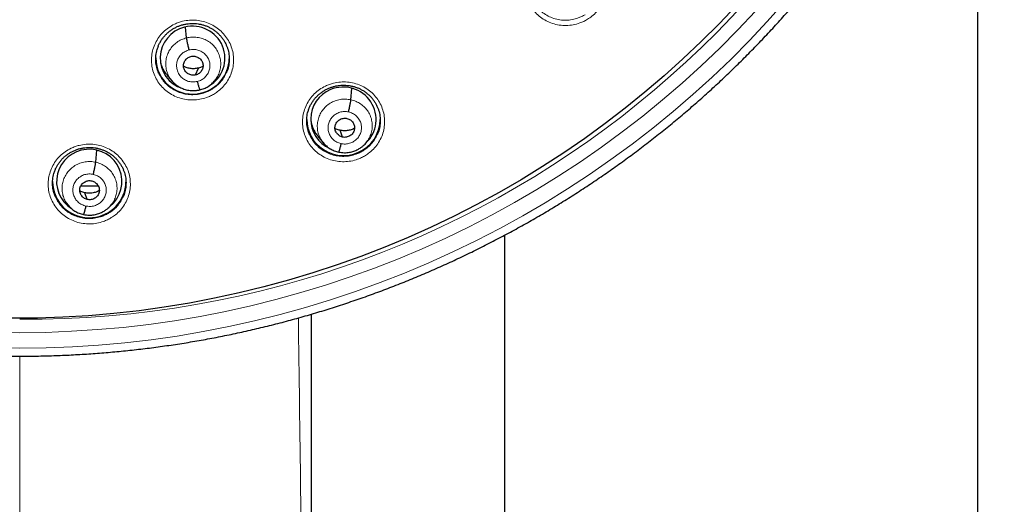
# Model space of a CAD drawing. Header units: millimetres. Extents: x 8 to 2314, y 12 to 2305.
# Tile 50 of 156: x 1087 to 1132, y 1758 to 1780. Entities that reach past the tile are written whole.
import ezdxf

# ---------------------------------------------------------------- set-up
doc = ezdxf.new("R2010")
doc.units = ezdxf.units.MM

msp = doc.modelspace()

# ---------------------------------------------------------------- linework, layer by layer
at = {"color": 7, "linetype": 'Continuous', "lineweight": 30}
for p, q in [((1130.879, 1651.729), (1130.879, 1795.207)), ((1094.278, 1779.128), (1094.23, 1779.629)), ((1093.351, 1777.441), (1093.598, 1777.143)), ((1094.696, 1777.411), (1094.822, 1777.729)), ((1095.579, 1777.151), (1095.701, 1777.3)), ((1101.881, 1776.264), (1101.928, 1776.791)), ((1101.492, 1774.538), (1101.375, 1774.852)), ((1100.354, 1774.574), (1100.601, 1774.275)), ((1102.587, 1774.288), (1102.579, 1774.279)), ((1102.583, 1774.276), (1102.665, 1774.376)), ((1090.076, 1773.375), (1090.126, 1773.928)), ((1088.346, 1772.025), (1088.369, 1771.98)), ((1089.687, 1771.651), (1089.57, 1771.966)), ((1088.643, 1771.577), (1088.796, 1771.391)), ((1090.779, 1771.388), (1090.894, 1771.528)), ((1090.783, 1771.401), (1090.774, 1771.391)), ((1108.979, 1769.995), (1108.979, 1651.729))]:
    msp.add_line(p, q, dxfattribs=at)
at = {"color": 252, "linetype": 'Continuous', "lineweight": 0}
msp.add_line((1086.559, 1764.405), (1086.559, 1665.038), dxfattribs=at)
at = {"color": 252, "linetype": 'Continuous', "lineweight": 0, "flags": 128}
for points in [[(1085.341, 1764.789), (1086.559, 1764.774), (1087.777, 1764.789), (1088.994, 1764.836), (1090.209, 1764.914), (1091.422, 1765.024), (1092.632, 1765.164), (1093.837, 1765.336), (1095.038, 1765.538), (1096.232, 1765.772), (1097.42, 1766.035), (1098.601, 1766.33), (1099.773, 1766.654), (1100.936, 1767.009), (1102.09, 1767.393), (1103.232, 1767.807), (1104.364, 1768.25), (1105.483, 1768.722), (1106.589, 1769.223), (1107.681, 1769.751), (1108.759, 1770.308), (1109.822, 1770.892), (1110.869, 1771.504), (1111.899, 1772.142), (1112.912, 1772.806), (1113.906, 1773.496), (1114.882, 1774.211), (1115.839, 1774.952), (1116.775, 1775.716), (1117.691, 1776.504), (1118.585, 1777.316), (1119.458, 1778.15), (1120.308, 1779.007), (1121.135, 1779.885), (1121.938, 1780.784)], [(1120.584, 1780.362), (1119.77, 1779.498), (1118.934, 1778.655), (1118.075, 1777.834), (1117.195, 1777.035), (1116.294, 1776.259), (1115.372, 1775.507), (1114.431, 1774.778), (1113.471, 1774.074), (1112.492, 1773.395), (1111.495, 1772.742), (1110.482, 1772.114), (1109.451, 1771.512), (1108.406, 1770.937), (1107.345, 1770.39), (1106.27, 1769.869), (1105.181, 1769.377), (1104.08, 1768.912), (1102.967, 1768.476), (1101.842, 1768.069), (1100.707, 1767.691), (1099.563, 1767.342), (1098.409, 1767.022), (1097.247, 1766.733), (1096.078, 1766.473), (1094.903, 1766.244), (1093.721, 1766.044), (1092.535, 1765.875), (1091.345, 1765.737), (1090.151, 1765.63), (1088.955, 1765.553), (1087.757, 1765.506), (1086.559, 1765.491), (1085.36, 1765.506)]]:
    msp.add_lwpolyline(points, dxfattribs=at)
at = {"color": 7, "linetype": 'Continuous', "lineweight": 30, "flags": 128}
msp.add_lwpolyline([(1119.711, 1780.627), (1118.907, 1779.781), (1118.081, 1778.956), (1117.234, 1778.153), (1116.365, 1777.372), (1115.476, 1776.613), (1114.567, 1775.877), (1113.639, 1775.165), (1112.692, 1774.478), (1111.727, 1773.814), (1110.745, 1773.176), (1109.746, 1772.563), (1108.73, 1771.976), (1107.7, 1771.416), (1106.655, 1770.882), (1105.596, 1770.375), (1104.524, 1769.895), (1103.44, 1769.443), (1102.344, 1769.02), (1101.237, 1768.624), (1100.12, 1768.257), (1098.993, 1767.919), (1097.858, 1767.61), (1096.715, 1767.33), (1095.565, 1767.08), (1094.408, 1766.859), (1093.246, 1766.668), (1092.08, 1766.508), (1090.909, 1766.377), (1089.736, 1766.276), (1088.56, 1766.205), (1087.382, 1766.165), (1086.204, 1766.155)], dxfattribs=at)
at = {"color": 252, "linetype": 'Continuous', "lineweight": 0}
msp.add_arc((1086.901, 1811.089), 44.979, 269.5642, 350.8082, dxfattribs=at)
at = {"color": 7, "linetype": 'Continuous', "lineweight": 30}
for centre, radius, start, end in [((1094.542, 1778.22), 1.692, 180.6727, 284.3559), ((1094.575, 1778.211), 1.676, 283.3417, 358.2632), ((1101.53, 1775.381), 1.696, 180.7828, 293.1916), ((1101.565, 1775.365), 1.668, 292.2826, 359.7359), ((1089.763, 1772.497), 1.687, 180.5768, 275.4808), ((1089.795, 1772.494), 1.681, 274.4061, 358.873)]:
    msp.add_arc(centre, radius, start, end, dxfattribs=at)
for centre, major_axis, ratio, start_param, end_param in [((1094.554, 1778.187), (1.494, -0.143), 0.986246, 5.336044, 8.193873), ((1094.554, 1778.187), (1.494, -0.143), 0.986246, 1.910687, 4.488407), ((1101.532, 1775.36), (1.484, -0.295), 0.985767, 5.659023, 8.451892), ((1101.532, 1775.36), (1.484, -0.295), 0.985767, 2.168707, 4.474052), ((1089.776, 1772.483), (1.508, -0.09), 0.988953, 1.717853, 4.196021), ((1089.776, 1772.483), (1.508, -0.09), 0.988953, 5.459688, 8.001039)]:
    msp.add_ellipse(centre, major_axis=major_axis, ratio=ratio, start_param=start_param, end_param=end_param, dxfattribs=at)
for points, knots in [([(1078.881, 1765.025), (1078.948, 1765.014), (1079.281, 1764.958), (1079.882, 1764.87), (1080.682, 1764.763), (1081.484, 1764.671), (1082.288, 1764.592), (1083.092, 1764.527), (1083.898, 1764.475), (1084.705, 1764.437), (1085.512, 1764.413), (1086.319, 1764.402), (1087.127, 1764.405), (1087.934, 1764.421), (1088.741, 1764.451), (1089.548, 1764.495), (1090.353, 1764.552), (1091.157, 1764.623), (1091.96, 1764.707), (1092.762, 1764.805), (1093.561, 1764.917), (1094.359, 1765.041), (1095.154, 1765.18), (1095.946, 1765.331), (1096.736, 1765.496), (1097.523, 1765.675), (1098.307, 1765.866), (1099.087, 1766.071), (1099.863, 1766.289), (1100.636, 1766.52), (1101.404, 1766.764), (1102.168, 1767.021), (1102.927, 1767.291), (1103.682, 1767.573), (1104.431, 1767.869), (1105.175, 1768.176), (1105.914, 1768.497), (1106.647, 1768.829), (1107.374, 1769.175), (1108.095, 1769.532), (1108.81, 1769.901), (1109.517, 1770.283), (1110.219, 1770.676), (1110.913, 1771.081), (1111.6, 1771.498), (1112.279, 1771.926), (1112.951, 1772.365), (1113.616, 1772.816), (1114.272, 1773.278), (1114.92, 1773.751), (1115.56, 1774.235), (1116.191, 1774.73), (1116.813, 1775.235), (1117.426, 1775.751), (1118.031, 1776.277), (1118.626, 1776.813), (1119.211, 1777.359), (1119.787, 1777.914), (1120.353, 1778.48), (1120.909, 1779.055), (1121.455, 1779.639), (1121.991, 1780.232), (1122.516, 1780.834), (1123.031, 1781.445), (1123.534, 1782.065), (1124.027, 1782.693), (1124.509, 1783.329), (1124.98, 1783.973), (1125.439, 1784.625), (1125.887, 1785.285), (1126.323, 1785.952), (1126.747, 1786.627), (1127.16, 1787.308), (1127.561, 1787.997), (1127.949, 1788.692), (1128.325, 1789.393), (1128.689, 1790.101), (1129.041, 1790.815), (1129.38, 1791.534), (1129.706, 1792.26), (1130.019, 1792.99), (1130.32, 1793.726), (1130.608, 1794.467), (1130.883, 1795.212), (1131.144, 1795.962), (1131.393, 1796.716), (1131.628, 1797.475), (1131.85, 1798.237), (1132.006, 1798.801), (1132.084, 1799.112), (1132.098, 1799.166)], [0, 0, 0, 0, 0.002954, 0.01452, 0.026086, 0.037652, 0.049218, 0.060785, 0.072351, 0.083917, 0.095483, 0.107049, 0.118616, 0.130182, 0.141748, 0.153314, 0.16488, 0.176447, 0.188013, 0.199579, 0.211145, 0.222711, 0.234277, 0.245844, 0.25741, 0.268976, 0.280542, 0.292108, 0.303674, 0.31524, 0.326806, 0.338372, 0.349938, 0.361504, 0.37307, 0.384635, 0.396201, 0.407767, 0.419333, 0.430898, 0.442464, 0.45403, 0.465595, 0.477161, 0.488726, 0.500292, 0.511857, 0.523422, 0.534987, 0.546553, 0.558118, 0.569683, 0.581248, 0.592813, 0.604378, 0.615943, 0.627508, 0.639072, 0.650637, 0.662202, 0.673766, 0.685331, 0.696895, 0.70846, 0.720024, 0.731588, 0.743153, 0.754717, 0.766281, 0.777845, 0.789409, 0.800973, 0.812537, 0.824101, 0.835665, 0.847228, 0.858792, 0.870356, 0.881919, 0.893483, 0.905046, 0.91661, 0.928173, 0.939736, 0.9513, 0.962863, 0.974426, 0.985989, 0.997553, 1, 1, 1, 1]), ([(1092.966, 1778.741), (1092.968, 1778.745), (1092.985, 1778.796), (1093.031, 1778.888), (1093.105, 1779.017), (1093.192, 1779.138), (1093.29, 1779.253), (1093.398, 1779.359), (1093.516, 1779.456), (1093.643, 1779.542), (1093.777, 1779.617), (1093.916, 1779.679), (1094.06, 1779.728), (1094.207, 1779.764), (1094.358, 1779.787), (1094.511, 1779.797), (1094.665, 1779.795), (1094.818, 1779.778), (1094.97, 1779.749), (1095.117, 1779.706), (1095.259, 1779.651), (1095.394, 1779.584), (1095.522, 1779.506), (1095.642, 1779.416), (1095.755, 1779.316), (1095.859, 1779.205), (1095.953, 1779.086), (1096.034, 1778.96), (1096.093, 1778.851), (1096.12, 1778.784), (1096.128, 1778.762)], [0, 0, 0, 0, 0.003359, 0.040904, 0.07811, 0.115501, 0.153179, 0.191068, 0.229072, 0.267055, 0.304898, 0.342516, 0.379828, 0.416903, 0.454238, 0.491868, 0.529706, 0.567649, 0.60556, 0.643335, 0.68091, 0.718139, 0.75516, 0.792599, 0.830401, 0.86845, 0.906604, 0.944668, 0.982489, 1, 1, 1, 1]), ([(1094.399, 1778.57), (1094.392, 1778.599), (1094.377, 1778.657), (1094.356, 1778.745), (1094.336, 1778.831), (1094.318, 1778.911), (1094.303, 1778.984), (1094.291, 1779.046), (1094.282, 1779.096), (1094.279, 1779.118), (1094.278, 1779.128)], [0, 0, 0, 0, 0.1262921, 0.2517278, 0.3765669, 0.5008769, 0.6249259, 0.749284, 0.8742459, 1, 1, 1, 1]), ([(1096.124, 1778.764), (1096.142, 1778.721), (1096.199, 1778.593), (1096.243, 1778.363), (1096.258, 1778.084), (1096.218, 1777.808), (1096.168, 1777.616), (1096.12, 1777.524), (1096.115, 1777.515)], [0, 0, 0, 0, 0.108852, 0.325793, 0.542499, 0.759204, 0.975606, 1, 1, 1, 1]), ([(1092.985, 1777.502), (1092.952, 1777.589), (1092.886, 1777.764), (1092.846, 1778.041), (1092.853, 1778.32), (1092.895, 1778.557), (1092.951, 1778.693), (1092.972, 1778.742)], [0, 0, 0, 0, 0.218912, 0.437632, 0.656352, 0.874773, 1, 1, 1, 1]), ([(1093.077, 1777.959), (1093.099, 1777.891), (1093.154, 1777.727), (1093.253, 1777.552), (1093.34, 1777.461), (1093.356, 1777.444)], [0, 0, 0, 0, 0.366079, 0.882489, 1, 1, 1, 1]), ([(1094.696, 1777.411), (1094.667, 1777.406), (1094.608, 1777.395), (1094.519, 1777.402), (1094.432, 1777.424), (1094.352, 1777.461), (1094.28, 1777.513), (1094.219, 1777.576), (1094.173, 1777.651), (1094.144, 1777.733), (1094.131, 1777.818), (1094.135, 1777.905), (1094.157, 1777.989), (1094.196, 1778.067), (1094.25, 1778.138), (1094.315, 1778.197), (1094.391, 1778.244), (1094.448, 1778.262), (1094.476, 1778.27)], [0, 0, 0, 0, 0.062616, 0.12509, 0.187745, 0.250478, 0.313047, 0.375342, 0.437604, 0.5, 0.562395, 0.624658, 0.686954, 0.749523, 0.812256, 0.87491, 0.937384, 1, 1, 1, 1]), ([(1094.476, 1778.27), (1094.505, 1778.276), (1094.564, 1778.287), (1094.653, 1778.28), (1094.74, 1778.258), (1094.821, 1778.22), (1094.893, 1778.169), (1094.953, 1778.105), (1094.999, 1778.031), (1095.028, 1777.949), (1095.042, 1777.863), (1095.037, 1777.776), (1095.015, 1777.692), (1094.976, 1777.614), (1094.923, 1777.544), (1094.857, 1777.484), (1094.781, 1777.437), (1094.724, 1777.42), (1094.696, 1777.411)], [0, 0, 0, 0, 0.062616, 0.12509, 0.187744, 0.250477, 0.313046, 0.375341, 0.437603, 0.499999, 0.562394, 0.624657, 0.686953, 0.749522, 0.812255, 0.87491, 0.937384, 1, 1, 1, 1]), ([(1094.822, 1777.729), (1094.759, 1777.717), (1094.634, 1777.693), (1094.442, 1777.709), (1094.272, 1777.749), (1094.174, 1777.798), (1094.133, 1777.819)], [0, 0, 0, 0, 0.2685263, 0.5364464, 0.8051378, 1, 1, 1, 1]), ([(1095.036, 1777.813), (1095.025, 1777.805), (1094.96, 1777.765), (1094.884, 1777.745), (1094.822, 1777.729)], [0, 0, 0, 0, 0.174862, 1, 1, 1, 1]), ([(1093.588, 1777.154), (1093.593, 1777.148), (1093.605, 1777.133), (1093.638, 1777.096), (1093.697, 1777.036), (1093.794, 1776.952), (1093.928, 1776.861), (1094.106, 1776.773), (1094.286, 1776.718), (1094.451, 1776.692), (1094.59, 1776.685), (1094.738, 1776.692), (1094.837, 1776.714), (1094.888, 1776.725)], [0, 0, 0, 0, 0.017389, 0.040401, 0.104201, 0.19227, 0.30475, 0.441718, 0.603135, 0.693059, 0.789069, 0.891273, 1, 1, 1, 1]), ([(1094.773, 1777.111), (1094.78, 1777.083), (1094.795, 1777.026), (1094.816, 1776.948), (1094.836, 1776.877), (1094.854, 1776.818), (1094.869, 1776.771), (1094.881, 1776.739), (1094.886, 1776.73), (1094.888, 1776.726)], [0, 0, 0, 0, 0.144511, 0.290043, 0.436429, 0.583164, 0.729865, 0.876425, 1, 1, 1, 1]), ([(1094.888, 1776.725), (1094.956, 1776.743), (1095.09, 1776.779), (1095.276, 1776.878), (1095.446, 1777.003), (1095.54, 1777.108), (1095.586, 1777.161)], [0, 0, 0, 0, 0.249039, 0.498396, 0.748773, 1, 1, 1, 1]), ([(1099.948, 1775.878), (1099.95, 1775.883), (1099.967, 1775.934), (1100.013, 1776.027), (1100.087, 1776.155), (1100.173, 1776.277), (1100.271, 1776.392), (1100.379, 1776.498), (1100.497, 1776.595), (1100.624, 1776.682), (1100.757, 1776.757), (1100.897, 1776.819), (1101.04, 1776.869), (1101.187, 1776.905), (1101.338, 1776.929), (1101.491, 1776.94), (1101.645, 1776.938), (1101.798, 1776.922), (1101.95, 1776.893), (1102.097, 1776.851), (1102.239, 1776.797), (1102.374, 1776.731), (1102.502, 1776.653), (1102.623, 1776.564), (1102.736, 1776.464), (1102.84, 1776.354), (1102.934, 1776.236), (1103.016, 1776.109), (1103.075, 1776), (1103.102, 1775.932), (1103.111, 1775.91)], [0, 0, 0, 0, 0.003515, 0.041015, 0.078171, 0.115509, 0.153135, 0.190973, 0.228926, 0.266858, 0.304648, 0.342212, 0.37947, 0.416493, 0.453785, 0.491372, 0.529173, 0.567084, 0.604972, 0.64273, 0.680295, 0.717521, 0.754541, 0.791976, 0.829773, 0.867819, 0.905971, 0.944037, 0.981865, 1, 1, 1, 1]), ([(1101.768, 1775.703), (1101.775, 1775.732), (1101.788, 1775.79), (1101.808, 1775.879), (1101.827, 1775.965), (1101.843, 1776.046), (1101.858, 1776.119), (1101.869, 1776.181), (1101.877, 1776.231), (1101.879, 1776.253), (1101.881, 1776.264)], [0, 0, 0, 0, 0.125674, 0.25095, 0.37593, 0.500534, 0.624912, 0.749534, 0.874557, 1, 1, 1, 1]), ([(1099.968, 1774.643), (1099.935, 1774.73), (1099.869, 1774.904), (1099.829, 1775.181), (1099.836, 1775.459), (1099.877, 1775.696), (1099.933, 1775.831), (1099.954, 1775.88)], [0, 0, 0, 0, 0.21927, 0.438202, 0.657133, 0.875661, 1, 1, 1, 1]), ([(1103.106, 1775.912), (1103.125, 1775.869), (1103.181, 1775.742), (1103.226, 1775.512), (1103.241, 1775.234), (1103.201, 1774.958), (1103.151, 1774.766), (1103.103, 1774.674), (1103.098, 1774.664)], [0, 0, 0, 0, 0.108727, 0.325702, 0.542305, 0.758905, 0.975124, 1, 1, 1, 1]), ([(1100.027, 1775.285), (1100.05, 1775.187), (1100.096, 1774.99), (1100.214, 1774.751), (1100.32, 1774.626), (1100.359, 1774.579)], [0, 0, 0, 0, 0.383271, 0.768918, 1, 1, 1, 1]), ([(1101.492, 1774.538), (1101.463, 1774.546), (1101.406, 1774.562), (1101.33, 1774.607), (1101.263, 1774.665), (1101.209, 1774.734), (1101.168, 1774.812), (1101.144, 1774.895), (1101.138, 1774.982), (1101.15, 1775.068), (1101.178, 1775.15), (1101.222, 1775.226), (1101.282, 1775.291), (1101.353, 1775.344), (1101.433, 1775.383), (1101.519, 1775.407), (1101.609, 1775.416), (1101.667, 1775.406), (1101.696, 1775.401)], [0, 0, 0, 0, 0.062618, 0.125098, 0.187755, 0.250489, 0.313058, 0.375354, 0.43762, 0.500016, 0.562408, 0.624662, 0.686949, 0.749514, 0.812248, 0.874907, 0.937386, 1, 1, 1, 1]), ([(1101.696, 1775.401), (1101.725, 1775.393), (1101.782, 1775.377), (1101.859, 1775.332), (1101.925, 1775.274), (1101.98, 1775.205), (1102.02, 1775.127), (1102.044, 1775.044), (1102.05, 1774.957), (1102.039, 1774.871), (1102.01, 1774.789), (1101.966, 1774.713), (1101.907, 1774.648), (1101.835, 1774.595), (1101.755, 1774.556), (1101.669, 1774.532), (1101.58, 1774.523), (1101.521, 1774.533), (1101.492, 1774.538)], [0, 0, 0, 0, 0.062618, 0.125097, 0.187755, 0.250488, 0.313057, 0.375353, 0.437618, 0.500015, 0.562407, 0.624661, 0.686948, 0.749513, 0.812248, 0.874907, 0.937385, 1, 1, 1, 1]), ([(1101.375, 1774.852), (1101.312, 1774.868), (1101.231, 1774.887), (1101.161, 1774.93), (1101.144, 1774.94)], [0, 0, 0, 0, 0.766642, 1, 1, 1, 1]), ([(1102.046, 1774.95), (1102.011, 1774.931), (1101.919, 1774.882), (1101.755, 1774.841), (1101.564, 1774.821), (1101.438, 1774.842), (1101.375, 1774.852)], [0, 0, 0, 0, 0.174739, 0.450155, 0.724778, 1, 1, 1, 1]), ([(1100.597, 1774.283), (1100.644, 1774.229), (1100.74, 1774.123), (1100.914, 1773.997), (1101.106, 1773.899), (1101.244, 1773.865), (1101.313, 1773.848)], [0, 0, 0, 0, 0.250953, 0.501284, 0.750761, 1, 1, 1, 1]), ([(1101.313, 1773.848), (1101.357, 1773.839), (1101.444, 1773.822), (1101.611, 1773.812), (1101.806, 1773.828), (1102.014, 1773.882), (1102.189, 1773.958), (1102.331, 1774.043), (1102.442, 1774.13), (1102.527, 1774.211), (1102.573, 1774.264), (1102.593, 1774.287)], [0, 0, 0, 0, 0.095117, 0.185571, 0.353176, 0.503737, 0.637184, 0.753448, 0.852591, 0.934719, 1, 1, 1, 1]), ([(1101.421, 1774.236), (1101.414, 1774.208), (1101.4, 1774.15), (1101.38, 1774.073), (1101.362, 1774.003), (1101.346, 1773.944), (1101.332, 1773.897), (1101.32, 1773.864), (1101.316, 1773.854), (1101.314, 1773.85)], [0, 0, 0, 0, 0.145237, 0.290616, 0.436831, 0.583717, 0.730676, 0.877104, 1, 1, 1, 1]), ([(1088.191, 1773.006), (1088.192, 1773.009), (1088.209, 1773.059), (1088.254, 1773.15), (1088.327, 1773.279), (1088.414, 1773.4), (1088.511, 1773.515), (1088.619, 1773.621), (1088.737, 1773.718), (1088.863, 1773.804), (1088.997, 1773.879), (1089.136, 1773.941), (1089.279, 1773.99), (1089.426, 1774.027), (1089.577, 1774.05), (1089.73, 1774.061), (1089.884, 1774.058), (1090.037, 1774.043), (1090.189, 1774.013), (1090.336, 1773.971), (1090.478, 1773.917), (1090.613, 1773.851), (1090.742, 1773.773), (1090.863, 1773.684), (1090.976, 1773.584), (1091.08, 1773.474), (1091.175, 1773.355), (1091.257, 1773.229), (1091.317, 1773.118), (1091.346, 1773.047), (1091.355, 1773.023)], [0, 0, 0, 0, 0.002466, 0.039988, 0.077167, 0.114525, 0.152166, 0.190015, 0.227974, 0.265907, 0.303695, 0.341256, 0.378508, 0.415515, 0.45277, 0.490318, 0.528075, 0.565935, 0.60376, 0.641447, 0.67893, 0.716069, 0.752997, 0.790342, 0.828056, 0.866023, 0.904102, 0.9421, 0.979861, 1, 1, 1, 1]), ([(1089.963, 1772.815), (1089.97, 1772.844), (1089.984, 1772.902), (1090.004, 1772.991), (1090.022, 1773.077), (1090.039, 1773.158), (1090.053, 1773.23), (1090.064, 1773.292), (1090.073, 1773.343), (1090.075, 1773.364), (1090.076, 1773.375)], [0, 0, 0, 0, 0.126049, 0.251433, 0.376335, 0.500758, 0.624928, 0.749386, 0.874373, 1, 1, 1, 1]), ([(1088.213, 1771.768), (1088.18, 1771.855), (1088.113, 1772.029), (1088.072, 1772.306), (1088.078, 1772.584), (1088.12, 1772.822), (1088.176, 1772.958), (1088.196, 1773.008)], [0, 0, 0, 0, 0.2185782, 0.4370152, 0.6554522, 0.8735433, 1, 1, 1, 1]), ([(1091.351, 1773.025), (1091.368, 1772.984), (1091.424, 1772.859), (1091.469, 1772.632), (1091.484, 1772.354), (1091.445, 1772.078), (1091.395, 1771.885), (1091.346, 1771.792), (1091.341, 1771.782)], [0, 0, 0, 0, 0.1026735, 0.320436, 0.5379824, 0.7555283, 0.9726944, 1, 1, 1, 1]), ([(1089.687, 1771.651), (1089.659, 1771.659), (1089.602, 1771.675), (1089.525, 1771.721), (1089.459, 1771.779), (1089.404, 1771.848), (1089.364, 1771.926), (1089.34, 1772.009), (1089.334, 1772.096), (1089.345, 1772.182), (1089.374, 1772.264), (1089.418, 1772.339), (1089.477, 1772.404), (1089.548, 1772.457), (1089.629, 1772.496), (1089.715, 1772.52), (1089.804, 1772.528), (1089.863, 1772.519), (1089.892, 1772.514)], [0, 0, 0, 0, 0.062617, 0.125093, 0.187748, 0.250481, 0.313051, 0.375349, 0.437614, 0.50001, 0.562404, 0.624662, 0.686954, 0.749522, 0.812255, 0.87491, 0.937385, 1, 1, 1, 1]), ([(1089.892, 1772.514), (1089.921, 1772.506), (1089.978, 1772.489), (1090.054, 1772.444), (1090.121, 1772.386), (1090.175, 1772.317), (1090.216, 1772.239), (1090.24, 1772.155), (1090.246, 1772.069), (1090.234, 1771.983), (1090.206, 1771.901), (1090.162, 1771.825), (1090.102, 1771.76), (1090.031, 1771.708), (1089.951, 1771.669), (1089.865, 1771.645), (1089.775, 1771.636), (1089.717, 1771.646), (1089.687, 1771.651)], [0, 0, 0, 0, 0.062617, 0.125093, 0.187747, 0.25048, 0.313049, 0.375347, 0.437612, 0.500009, 0.562403, 0.624661, 0.686953, 0.74952, 0.812254, 0.87491, 0.937385, 1, 1, 1, 1]), ([(1089.57, 1771.966), (1089.508, 1771.982), (1089.427, 1772.002), (1089.356, 1772.045), (1089.34, 1772.055)], [0, 0, 0, 0, 0.766682, 1, 1, 1, 1]), ([(1089.729, 1772.263), (1089.617, 1772.263), (1089.503, 1772.263), (1089.379, 1772.263), (1089.376, 1772.263)], [0, 0, 0, 0, 0.9783454, 1, 1, 1, 1]), ([(1090.242, 1772.062), (1090.206, 1772.044), (1090.114, 1771.995), (1089.951, 1771.954), (1089.759, 1771.934), (1089.633, 1771.956), (1089.57, 1771.966)], [0, 0, 0, 0, 0.174835, 0.450214, 0.7248, 1, 1, 1, 1]), ([(1090.2, 1772.263), (1090.179, 1772.263), (1090.036, 1772.263), (1089.87, 1772.263), (1089.729, 1772.263)], [0, 0, 0, 0, 0.148597, 1, 1, 1, 1]), ([(1088.792, 1771.398), (1088.84, 1771.345), (1088.935, 1771.238), (1089.11, 1771.112), (1089.301, 1771.013), (1089.44, 1770.979), (1089.509, 1770.962)], [0, 0, 0, 0, 0.2508889, 0.5012021, 0.7507018, 1, 1, 1, 1]), ([(1089.509, 1770.962), (1089.553, 1770.953), (1089.639, 1770.936), (1089.807, 1770.925), (1090.001, 1770.941), (1090.209, 1770.995), (1090.384, 1771.07), (1090.527, 1771.155), (1090.638, 1771.242), (1090.724, 1771.323), (1090.769, 1771.376), (1090.789, 1771.399)], [0, 0, 0, 0, 0.095112, 0.185558, 0.353146, 0.503693, 0.637134, 0.753398, 0.852549, 0.934694, 1, 1, 1, 1]), ([(1089.616, 1771.35), (1089.609, 1771.321), (1089.596, 1771.264), (1089.576, 1771.187), (1089.558, 1771.117), (1089.541, 1771.058), (1089.527, 1771.011), (1089.516, 1770.978), (1089.511, 1770.968), (1089.509, 1770.964)], [0, 0, 0, 0, 0.144861, 0.290147, 0.436473, 0.583581, 0.730781, 0.877372, 1, 1, 1, 1]), ([(1100.058, 1649.182), (1100.058, 1649.251), (1100.058, 1649.615), (1100.058, 1650.256), (1100.058, 1651.09), (1100.058, 1651.875), (1100.058, 1652.611), (1100.058, 1653.285), (1100.058, 1653.901), (1100.058, 1654.459), (1100.058, 1654.973), (1100.058, 1655.443), (1100.058, 1655.876), (1100.058, 1656.269), (1100.058, 1656.621), (1100.058, 1656.924), (1100.058, 1657.179), (1100.058, 1657.385), (1100.058, 1657.551), (1100.058, 1657.699), (1100.058, 1657.848), (1100.058, 1658.087), (1100.058, 1658.432), (1100.058, 1658.897), (1100.058, 1659.428), (1100.058, 1660.028), (1100.058, 1660.699), (1100.058, 1661.422), (1100.058, 1662.177), (1100.058, 1663.27), (1100.057, 1664.702), (1100.057, 1666.482), (1100.057, 1668.297), (1100.057, 1670.159), (1100.057, 1672.07), (1100.057, 1674.018), (1100.057, 1675.976), (1100.057, 1677.928), (1100.057, 1679.869), (1100.057, 1681.797), (1100.057, 1683.578), (1100.057, 1685.211), (1100.057, 1686.698), (1100.057, 1688.179), (1100.057, 1689.648), (1100.057, 1691.083), (1100.057, 1692.469), (1100.056, 1693.795), (1100.056, 1695.069), (1100.056, 1696.291), (1100.056, 1697.46), (1100.056, 1698.578), (1100.056, 1699.644), (1100.056, 1700.59), (1100.056, 1701.432), (1100.056, 1702.201), (1100.056, 1702.996), (1100.055, 1703.833), (1100.055, 1704.71), (1100.055, 1705.627), (1100.055, 1706.589), (1100.055, 1707.596), (1100.055, 1708.64), (1100.055, 1709.722), (1100.055, 1710.841), (1100.056, 1711.994), (1100.056, 1713.702), (1100.056, 1715.937), (1100.056, 1718.68), (1100.056, 1721.447), (1100.056, 1724.236), (1100.056, 1727.042), (1100.056, 1729.795), (1100.056, 1732.493), (1100.055, 1734.575), (1100.055, 1736.06), (1100.055, 1736.963), (1100.055, 1737.86), (1100.055, 1738.749), (1100.055, 1739.632), (1100.055, 1740.507), (1100.055, 1741.384), (1100.055, 1742.251), (1100.055, 1743.13), (1100.055, 1744.031), (1100.055, 1744.984), (1100.055, 1745.988), (1100.055, 1747.044), (1100.055, 1748.152), (1100.055, 1749.311), (1100.055, 1750.522), (1100.055, 1751.785), (1100.055, 1753.099), (1100.055, 1754.465), (1100.055, 1755.883), (1100.055, 1757.352), (1100.054, 1758.829), (1100.054, 1760.31), (1100.054, 1761.794), (1100.054, 1763.32), (1100.054, 1764.843), (1100.054, 1765.858), (1100.054, 1766.349)], [0, 0, 0, 0, 0.001773, 0.009308, 0.016424, 0.023121, 0.029398, 0.035255, 0.040392, 0.045155, 0.049543, 0.053556, 0.057194, 0.060614, 0.063619, 0.066209, 0.068383, 0.070142, 0.071467, 0.072655, 0.073923, 0.075269, 0.078789, 0.082755, 0.087167, 0.092387, 0.098119, 0.104362, 0.110881, 0.117459, 0.132357, 0.14755, 0.16304, 0.178826, 0.195239, 0.211954, 0.228716, 0.245379, 0.261941, 0.278404, 0.294767, 0.307525, 0.320222, 0.332858, 0.345432, 0.357844, 0.369604, 0.38092, 0.391793, 0.402223, 0.412208, 0.42175, 0.430847, 0.439501, 0.445988, 0.452401, 0.459186, 0.466362, 0.473813, 0.481643, 0.489853, 0.498443, 0.507413, 0.516593, 0.526141, 0.536056, 0.546122, 0.569858, 0.593266, 0.616344, 0.640701, 0.664668, 0.68818, 0.711202, 0.733734, 0.741505, 0.749216, 0.756867, 0.764459, 0.77199, 0.779461, 0.786872, 0.794434, 0.801682, 0.809372, 0.817502, 0.826074, 0.835086, 0.84454, 0.854435, 0.864771, 0.875548, 0.886766, 0.898425, 0.910526, 0.923068, 0.936051, 0.94834, 0.960999, 0.974029, 0.98743, 1, 1, 1, 1])]:
    msp.add_open_spline(points, degree=3, knots=knots, dxfattribs=at)
at = {"color": 252, "linetype": 'Continuous', "lineweight": 0}
for points, knots in [([(1112.82, 1779.987), (1112.888, 1780.032), (1113.044, 1780.136), (1113.255, 1780.34), (1113.446, 1780.593), (1113.589, 1780.873), (1113.684, 1781.173), (1113.724, 1781.483), (1113.712, 1781.795), (1113.645, 1782.101), (1113.527, 1782.391), (1113.359, 1782.657), (1113.149, 1782.893), (1112.899, 1783.089), (1112.619, 1783.243), (1112.316, 1783.347), (1111.999, 1783.402), (1111.677, 1783.402), (1111.399, 1783.357), (1111.168, 1783.287), (1110.947, 1783.195), (1110.705, 1783.052), (1110.46, 1782.848), (1110.255, 1782.607), (1110.092, 1782.336), (1109.98, 1782.042), (1109.918, 1781.735), (1109.911, 1781.423), (1109.957, 1781.114), (1110.057, 1780.817), (1110.206, 1780.54), (1110.402, 1780.293), (1110.637, 1780.081), (1110.906, 1779.911), (1111.201, 1779.787), (1111.514, 1779.714), (1111.836, 1779.692), (1112.156, 1779.725), (1112.428, 1779.798), (1112.649, 1779.889), (1112.763, 1779.954), (1112.82, 1779.987)], [0, 0, 0, 0, 0.020515, 0.047296, 0.074076, 0.100853, 0.12763, 0.154433, 0.181236, 0.208083, 0.23493, 0.261821, 0.288712, 0.315627, 0.342542, 0.36945, 0.396358, 0.423232, 0.450106, 0.466889, 0.483672, 0.510448, 0.537225, 0.564002, 0.590779, 0.617561, 0.644343, 0.671158, 0.697974, 0.724836, 0.751698, 0.778599, 0.805501, 0.832417, 0.859333, 0.886233, 0.913133, 0.939992, 0.966852, 0.983426, 1, 1, 1, 1]), ([(1112.706, 1780.201), (1112.655, 1780.172), (1112.553, 1780.114), (1112.355, 1780.032), (1112.113, 1779.966), (1111.826, 1779.937), (1111.539, 1779.956), (1111.352, 1779.999), (1111.171, 1780.058), (1110.995, 1780.132), (1110.753, 1780.283), (1110.544, 1780.473), (1110.366, 1780.692), (1110.284, 1780.859), (1110.243, 1780.943)], [0, 0, 0, 0, 0.060241, 0.120481, 0.218082, 0.315684, 0.413277, 0.510871, 0.511333, 0.609197, 0.707062, 0.804877, 0.902693, 1, 1, 1, 1]), ([(1095.564, 1776.54), (1095.63, 1776.584), (1095.783, 1776.686), (1095.992, 1776.887), (1096.183, 1777.139), (1096.326, 1777.419), (1096.42, 1777.718), (1096.461, 1778.028), (1096.448, 1778.341), (1096.38, 1778.646), (1096.261, 1778.937), (1096.092, 1779.203), (1095.881, 1779.439), (1095.631, 1779.636), (1095.351, 1779.79), (1095.048, 1779.896), (1094.731, 1779.951), (1094.41, 1779.952), (1094.132, 1779.909), (1093.902, 1779.84), (1093.681, 1779.748), (1093.44, 1779.607), (1093.195, 1779.404), (1092.99, 1779.164), (1092.827, 1778.893), (1092.715, 1778.6), (1092.654, 1778.293), (1092.648, 1777.981), (1092.694, 1777.671), (1092.795, 1777.374), (1092.945, 1777.097), (1093.141, 1776.849), (1093.377, 1776.637), (1093.647, 1776.466), (1093.942, 1776.342), (1094.255, 1776.268), (1094.575, 1776.246), (1094.896, 1776.277), (1095.167, 1776.349), (1095.39, 1776.441), (1095.506, 1776.507), (1095.564, 1776.54)], [0, 0, 0, 0, 0.019838, 0.046637, 0.073436, 0.100261, 0.127087, 0.153948, 0.180809, 0.207699, 0.234589, 0.261487, 0.288386, 0.31527, 0.342155, 0.369008, 0.39586, 0.422678, 0.449497, 0.466202, 0.482907, 0.509722, 0.536536, 0.56335, 0.590164, 0.617, 0.643837, 0.670708, 0.69758, 0.724475, 0.751369, 0.778266, 0.805163, 0.832039, 0.858914, 0.885756, 0.912598, 0.939407, 0.966216, 0.983108, 1, 1, 1, 1]), ([(1093.591, 1777.156), (1093.582, 1777.166), (1093.516, 1777.235), (1093.432, 1777.394), (1093.346, 1777.622), (1093.309, 1777.864), (1093.319, 1778.108), (1093.38, 1778.345), (1093.488, 1778.566), (1093.638, 1778.763), (1093.824, 1778.927), (1094.038, 1779.056), (1094.198, 1779.104), (1094.278, 1779.128)], [0, 0, 0, 0, 0.016506, 0.114736, 0.213096, 0.311456, 0.409687, 0.507969, 0.606334, 0.704712, 0.803124, 0.901494, 1, 1, 1, 1]), ([(1094.278, 1779.128), (1094.36, 1779.144), (1094.524, 1779.175), (1094.776, 1779.159), (1095.019, 1779.101), (1095.246, 1778.996), (1095.448, 1778.851), (1095.616, 1778.67), (1095.743, 1778.459), (1095.826, 1778.229), (1095.863, 1777.987), (1095.853, 1777.743), (1095.791, 1777.506), (1095.697, 1777.303), (1095.607, 1777.193), (1095.569, 1777.147)], [0, 0, 0, 0, 0.078712, 0.157316, 0.235954, 0.314564, 0.393164, 0.471698, 0.55019, 0.628786, 0.707381, 0.785874, 0.864408, 0.943008, 1, 1, 1, 1]), ([(1094.773, 1777.111), (1094.706, 1777.1), (1094.573, 1777.078), (1094.371, 1777.11), (1094.184, 1777.188), (1094.024, 1777.312), (1093.903, 1777.471), (1093.829, 1777.656), (1093.805, 1777.853), (1093.836, 1778.049), (1093.917, 1778.231), (1094.044, 1778.386), (1094.207, 1778.508), (1094.335, 1778.549), (1094.399, 1778.57)], [0, 0, 0, 0, 0.083335, 0.166671, 0.250005, 0.333339, 0.41667, 0.500002, 0.583331, 0.666664, 0.749998, 0.833331, 0.916665, 1, 1, 1, 1]), ([(1094.399, 1778.57), (1094.466, 1778.581), (1094.599, 1778.604), (1094.802, 1778.572), (1094.988, 1778.493), (1095.148, 1778.37), (1095.269, 1778.211), (1095.344, 1778.026), (1095.367, 1777.829), (1095.337, 1777.633), (1095.255, 1777.45), (1095.128, 1777.295), (1094.965, 1777.174), (1094.837, 1777.132), (1094.773, 1777.111)], [0, 0, 0, 0, 0.083336, 0.16667, 0.250005, 0.333339, 0.416673, 0.500003, 0.583336, 0.666668, 0.750003, 0.833337, 0.916667, 1, 1, 1, 1]), ([(1095.455, 1776.755), (1095.403, 1776.725), (1095.3, 1776.666), (1095.1, 1776.584), (1094.857, 1776.52), (1094.571, 1776.492), (1094.284, 1776.512), (1094.098, 1776.555), (1093.916, 1776.614), (1093.74, 1776.688), (1093.498, 1776.84), (1093.288, 1777.031), (1093.11, 1777.251), (1093.027, 1777.419), (1092.985, 1777.502)], [0, 0, 0, 0, 0.061302, 0.122604, 0.219869, 0.317134, 0.414397, 0.51166, 0.51201, 0.609556, 0.707103, 0.804735, 0.902368, 1, 1, 1, 1]), ([(1096.115, 1777.515), (1096.08, 1777.44), (1096.005, 1777.28), (1095.837, 1777.065), (1095.651, 1776.885), (1095.514, 1776.794), (1095.455, 1776.755)], [0, 0, 0, 0, 0.244803, 0.520403, 0.796002, 1, 1, 1, 1]), ([(1102.549, 1773.687), (1102.615, 1773.731), (1102.77, 1773.834), (1102.979, 1774.036), (1103.169, 1774.288), (1103.312, 1774.568), (1103.406, 1774.867), (1103.446, 1775.177), (1103.432, 1775.489), (1103.364, 1775.794), (1103.245, 1776.084), (1103.077, 1776.35), (1102.865, 1776.585), (1102.615, 1776.781), (1102.335, 1776.935), (1102.031, 1777.039), (1101.714, 1777.093), (1101.393, 1777.094), (1101.115, 1777.049), (1100.885, 1776.98), (1100.664, 1776.887), (1100.423, 1776.746), (1100.179, 1776.542), (1099.974, 1776.301), (1099.812, 1776.031), (1099.7, 1775.738), (1099.639, 1775.431), (1099.633, 1775.119), (1099.68, 1774.81), (1099.78, 1774.514), (1099.93, 1774.237), (1100.127, 1773.99), (1100.363, 1773.778), (1100.633, 1773.609), (1100.928, 1773.485), (1101.241, 1773.413), (1101.562, 1773.391), (1101.883, 1773.423), (1102.154, 1773.496), (1102.376, 1773.588), (1102.492, 1773.654), (1102.549, 1773.687)], [0, 0, 0, 0, 0.020037, 0.046813, 0.073589, 0.100389, 0.12719, 0.154034, 0.180879, 0.207768, 0.234656, 0.261571, 0.288485, 0.315394, 0.342304, 0.36918, 0.396056, 0.422886, 0.449716, 0.466429, 0.483143, 0.509933, 0.536723, 0.563512, 0.590301, 0.617113, 0.643926, 0.670786, 0.697645, 0.724544, 0.751444, 0.77836, 0.805276, 0.832178, 0.859079, 0.885942, 0.912804, 0.93962, 0.966435, 0.983218, 1, 1, 1, 1]), ([(1100.612, 1774.271), (1100.578, 1774.311), (1100.491, 1774.413), (1100.397, 1774.609), (1100.331, 1774.844), (1100.316, 1775.088), (1100.349, 1775.33), (1100.428, 1775.562), (1100.551, 1775.776), (1100.716, 1775.961), (1100.915, 1776.111), (1101.14, 1776.22), (1101.382, 1776.284), (1101.634, 1776.305), (1101.798, 1776.278), (1101.881, 1776.264)], [0, 0, 0, 0, 0.050481, 0.129624, 0.208701, 0.287738, 0.366878, 0.446015, 0.525046, 0.60412, 0.683263, 0.762416, 0.841598, 0.920746, 1, 1, 1, 1]), ([(1101.881, 1776.264), (1101.961, 1776.241), (1102.122, 1776.197), (1102.338, 1776.072), (1102.527, 1775.912), (1102.681, 1775.719), (1102.792, 1775.5), (1102.857, 1775.264), (1102.872, 1775.021), (1102.84, 1774.778), (1102.758, 1774.548), (1102.672, 1774.381), (1102.602, 1774.305), (1102.587, 1774.288)], [0, 0, 0, 0, 0.097571, 0.195008, 0.292487, 0.389933, 0.487366, 0.584718, 0.682022, 0.779452, 0.876878, 0.974174, 1, 1, 1, 1]), ([(1101.421, 1774.236), (1101.356, 1774.256), (1101.227, 1774.295), (1101.062, 1774.412), (1100.932, 1774.564), (1100.848, 1774.745), (1100.814, 1774.94), (1100.833, 1775.138), (1100.905, 1775.324), (1101.023, 1775.486), (1101.18, 1775.613), (1101.366, 1775.696), (1101.567, 1775.732), (1101.701, 1775.713), (1101.768, 1775.703)], [0, 0, 0, 0, 0.083333, 0.166663, 0.249999, 0.333334, 0.416669, 0.499998, 0.58333, 0.666662, 0.749996, 0.83333, 0.916664, 1, 1, 1, 1]), ([(1101.768, 1775.703), (1101.832, 1775.683), (1101.961, 1775.644), (1102.127, 1775.527), (1102.256, 1775.375), (1102.341, 1775.194), (1102.374, 1774.999), (1102.355, 1774.801), (1102.284, 1774.615), (1102.165, 1774.453), (1102.008, 1774.325), (1101.823, 1774.243), (1101.621, 1774.207), (1101.487, 1774.226), (1101.421, 1774.236)], [0, 0, 0, 0, 0.0833328, 0.1666634, 0.2499992, 0.3333345, 0.4166688, 0.4999984, 0.5833299, 0.6666621, 0.7499959, 0.8333298, 0.9166636, 1, 1, 1, 1]), ([(1103.098, 1774.664), (1103.063, 1774.589), (1102.988, 1774.43), (1102.821, 1774.215), (1102.635, 1774.034), (1102.497, 1773.942), (1102.438, 1773.903)], [0, 0, 0, 0, 0.243764, 0.518935, 0.794103, 1, 1, 1, 1]), ([(1090.796, 1770.812), (1090.861, 1770.854), (1091.013, 1770.956), (1091.221, 1771.156), (1091.41, 1771.408), (1091.553, 1771.688), (1091.646, 1771.986), (1091.685, 1772.296), (1091.671, 1772.608), (1091.602, 1772.914), (1091.482, 1773.204), (1091.313, 1773.47), (1091.1, 1773.705), (1090.85, 1773.901), (1090.569, 1774.054), (1090.266, 1774.158), (1089.949, 1774.213), (1089.628, 1774.214), (1089.35, 1774.17), (1089.121, 1774.101), (1088.901, 1774.009), (1088.66, 1773.868), (1088.416, 1773.665), (1088.211, 1773.425), (1088.049, 1773.155), (1087.938, 1772.862), (1087.878, 1772.555), (1087.872, 1772.243), (1087.92, 1771.934), (1088.022, 1771.637), (1088.173, 1771.361), (1088.37, 1771.114), (1088.607, 1770.902), (1088.877, 1770.733), (1089.173, 1770.609), (1089.486, 1770.536), (1089.806, 1770.514), (1090.126, 1770.546), (1090.398, 1770.619), (1090.622, 1770.711), (1090.738, 1770.778), (1090.796, 1770.812)], [0, 0, 0, 0, 0.019559, 0.046357, 0.073156, 0.099997, 0.126838, 0.153725, 0.180611, 0.207525, 0.234438, 0.261349, 0.288259, 0.315138, 0.342017, 0.36885, 0.395683, 0.422475, 0.449267, 0.465931, 0.482596, 0.50942, 0.536245, 0.563067, 0.58989, 0.616746, 0.643602, 0.6705, 0.697398, 0.724314, 0.751229, 0.778133, 0.805036, 0.831902, 0.858767, 0.885585, 0.912404, 0.939187, 0.96597, 0.982985, 1, 1, 1, 1]), ([(1102.438, 1773.903), (1102.386, 1773.873), (1102.283, 1773.814), (1102.085, 1773.732), (1101.842, 1773.667), (1101.556, 1773.638), (1101.269, 1773.657), (1101.082, 1773.7), (1100.901, 1773.758), (1100.724, 1773.832), (1100.482, 1773.983), (1100.272, 1774.173), (1100.093, 1774.392), (1100.01, 1774.559), (1099.968, 1774.643)], [0, 0, 0, 0, 0.060913, 0.121827, 0.219123, 0.316421, 0.413712, 0.511005, 0.511519, 0.609187, 0.706856, 0.804589, 0.902323, 1, 1, 1, 1]), ([(1088.807, 1771.387), (1088.773, 1771.427), (1088.686, 1771.529), (1088.593, 1771.725), (1088.526, 1771.96), (1088.512, 1772.204), (1088.545, 1772.446), (1088.624, 1772.678), (1088.747, 1772.891), (1088.912, 1773.075), (1089.11, 1773.225), (1089.336, 1773.333), (1089.578, 1773.397), (1089.829, 1773.417), (1089.994, 1773.389), (1090.076, 1773.375)], [0, 0, 0, 0, 0.050526, 0.129665, 0.208738, 0.287771, 0.366906, 0.44604, 0.525068, 0.60414, 0.683278, 0.762427, 0.841605, 0.920749, 1, 1, 1, 1]), ([(1090.076, 1773.375), (1090.156, 1773.353), (1090.317, 1773.308), (1090.534, 1773.182), (1090.723, 1773.022), (1090.876, 1772.829), (1090.988, 1772.61), (1091.053, 1772.374), (1091.068, 1772.13), (1091.035, 1771.888), (1090.954, 1771.658), (1090.868, 1771.492), (1090.798, 1771.416), (1090.783, 1771.401)], [0, 0, 0, 0, 0.097626, 0.195116, 0.292648, 0.390147, 0.487634, 0.585039, 0.682394, 0.779877, 0.877357, 0.974707, 1, 1, 1, 1]), ([(1089.616, 1771.35), (1089.552, 1771.369), (1089.423, 1771.409), (1089.257, 1771.527), (1089.127, 1771.679), (1089.043, 1771.86), (1089.009, 1772.055), (1089.029, 1772.253), (1089.1, 1772.439), (1089.218, 1772.6), (1089.376, 1772.727), (1089.561, 1772.809), (1089.763, 1772.844), (1089.897, 1772.825), (1089.963, 1772.815)], [0, 0, 0, 0, 0.083333, 0.166663, 0.249998, 0.333335, 0.416664, 0.499998, 0.58333, 0.666661, 0.749996, 0.83333, 0.916664, 1, 1, 1, 1]), ([(1089.963, 1772.815), (1090.028, 1772.795), (1090.157, 1772.756), (1090.322, 1772.638), (1090.452, 1772.486), (1090.536, 1772.305), (1090.57, 1772.109), (1090.551, 1771.912), (1090.479, 1771.726), (1090.361, 1771.564), (1090.204, 1771.438), (1090.018, 1771.356), (1089.816, 1771.32), (1089.683, 1771.34), (1089.616, 1771.35)], [0, 0, 0, 0, 0.083335, 0.166669, 0.250003, 0.333337, 0.416668, 0.499999, 0.583332, 0.66666, 0.749995, 0.83333, 0.916665, 1, 1, 1, 1]), ([(1090.688, 1771.027), (1090.636, 1770.998), (1090.531, 1770.938), (1090.332, 1770.855), (1090.088, 1770.79), (1089.802, 1770.762), (1089.516, 1770.781), (1089.329, 1770.824), (1089.148, 1770.883), (1088.971, 1770.957), (1088.729, 1771.108), (1088.518, 1771.298), (1088.339, 1771.517), (1088.255, 1771.684), (1088.213, 1771.768)], [0, 0, 0, 0, 0.0617132, 0.1234264, 0.2205402, 0.3176539, 0.414767, 0.5118806, 0.5122433, 0.6096914, 0.7071404, 0.8047408, 0.9023421, 1, 1, 1, 1]), ([(1091.341, 1771.782), (1091.306, 1771.708), (1091.232, 1771.55), (1091.066, 1771.336), (1090.882, 1771.156), (1090.745, 1771.066), (1090.688, 1771.027)], [0, 0, 0, 0, 0.242899, 0.520248, 0.797595, 1, 1, 1, 1]), ([(1099.447, 1766.175), (1099.518, 1760.848), (1099.663, 1749.911), (1099.796, 1733.362), (1099.898, 1716.529), (1099.969, 1699.696), (1100.016, 1682.862), (1100.043, 1666.029), (1100.051, 1654.806), (1100.055, 1649.195)], [0, 0, 0, 0, 0.13661, 0.280508, 0.424407, 0.568305, 0.712203, 0.856102, 1, 1, 1, 1])]:
    msp.add_open_spline(points, degree=3, knots=knots, dxfattribs=at)

doc.saveas('drawing.dxf')
